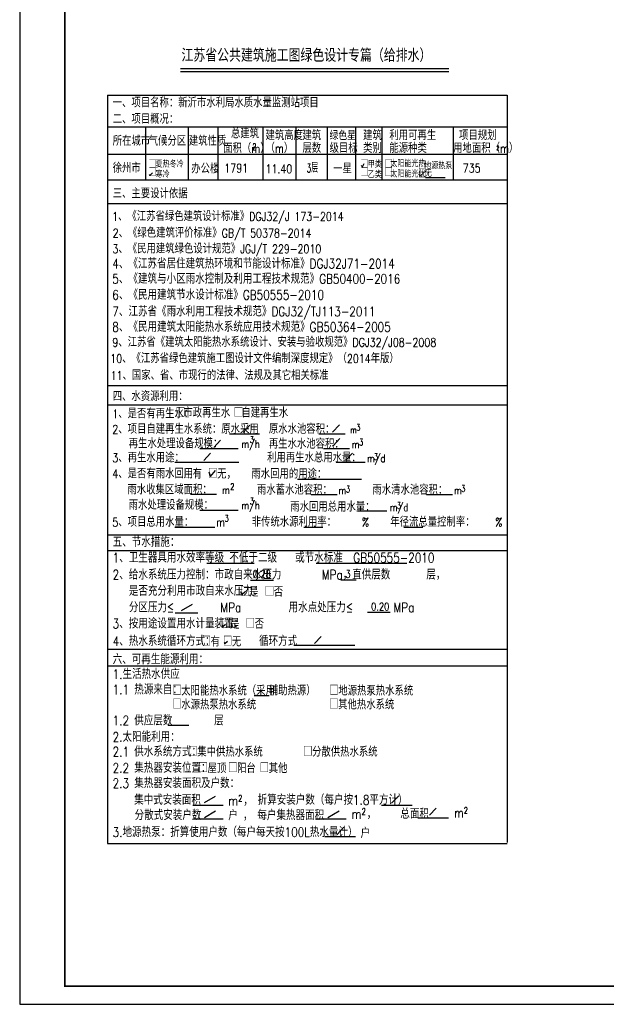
# Model space of a CAD drawing. Extents: x 687841 to 771941, y 252015 to 732780.
# Tile 66 of 98: x 687841 to 720314, y 577558 to 632119. Entities that reach past the tile are written whole.
import ezdxf

# ---------------------------------------------------------------- set-up
doc = ezdxf.new("R2010")
doc.units = 0
doc.header["$LTSCALE"] = 1000
doc.header["$MEASUREMENT"] = 0
doc.layers.get('0').update_dxf_attribs({"linetype": 'CONTINUOUS'})
doc.layers.add('PUB_TITLE', color=4, linetype='CONTINUOUS')
doc.styles.add('_TCH_DIM', font='SIMPLEX', dxfattribs={"bigfont": 'GBCBIG'})
doc.styles.add('Q1', font='txt', dxfattribs={"width": 0.8, "height": 450})
doc.styles.add('R1', font='simplex.shx', dxfattribs={"width": 0.8, "height": 300, "bigfont": 'hztxt.shx'})

# ---------------------------------------------------------------- blocks, each defined once
blk = doc.blocks.new('wrtgtg')
at = {"layer": 'PUB_TITLE'}
blk.add_lwpolyline([(-75296, -5841), (8804, -5841), (8804, 53559), (-75296, 53559)], close=True, dxfattribs=at)
at = {"layer": 'PUB_TITLE', "const_width": 100}
blk.add_lwpolyline([(-72796, -4841), (7804, -4841), (7804, 52559), (-72796, 52559)], close=True, dxfattribs=at)

msp = doc.modelspace()

# ---------------------------------------------------------------- linework, layer by layer
for p, q in [((692693.3, 627928.2), (692693.3, 586472.4)), ((692693.3, 627928.2), (714832.2, 627928.2)), ((714832.2, 627928.2), (714832.2, 586532.2)), ((692693.3, 626185.8), (714832.2, 626185.8)), ((694809.9, 626185.8), (694809.9, 623247.9)), ((697172.3, 626185.8), (697172.3, 623247.9)), ((698806.4, 626185.8), (698806.4, 623247.9)), ((701299.2, 626185.8), (701299.2, 623247.9)), ((703118.6, 626185.8), (703118.6, 623247.9)), ((704859.9, 626185.8), (704859.9, 623247.9)), ((706433.3, 626185.8), (706433.3, 623247.9)), ((707884.2, 626185.8), (707884.2, 623247.9)), ((711833.3, 626185.8), (711833.3, 623247.9)), ((692693.3, 624666.4), (714832.2, 624666.4)), ((706749.3, 624045.5), (706811.3, 623968.7)), ((706811.3, 623968.7), (706914.7, 624142.9)), ((692693.3, 623247.9), (714832.2, 623247.9)), ((695006.6, 623549.7), (695048.4, 623492.3)), ((695048.4, 623492.3), (695194.7, 623628)), ((710297.3, 623376.9), (711391.3, 623376.9)), ((692693.3, 621930.8), (714832.2, 621930.8)), ((692693.3, 611848.3), (714832.2, 611848.3)), ((692693.3, 610784.3), (714832.2, 610784.3)), ((700209.1, 609252.8), (700582.5, 609650.7)), ((705165.8, 609263.6), (705539.1, 609661.5)), ((699445.9, 609175.2), (701106.9, 609175.2)), ((704404.4, 609175.2), (705849.6, 609175.2)), ((705190.9, 608507.8), (705564.2, 608905.7)), ((697812, 608356.2), (699930.8, 608356.2)), ((698589.9, 608421.7), (698963.2, 608819.6)), ((698037.6, 607694.3), (698410.9, 608092.2)), ((704656.5, 608353.8), (706101.7, 608353.8)), ((705893.8, 607705.2), (706267.2, 608103)), ((696430.8, 607599), (699970.9, 607599)), ((705356.1, 607599), (706972.3, 607599)), ((698315.8, 607066.6), (698403.1, 606800.6)), ((698403.1, 606800.6), (698671.3, 607135.2)), ((703227.2, 606662.9), (706769.9, 606662.9)), ((697297.5, 605818.3), (698742.7, 605818.3)), ((703971.8, 605805.6), (705417, 605805.6)), ((710363.9, 605805.6), (711809.1, 605805.6)), ((697812, 604949.2), (699930.8, 604949.2)), ((706542.5, 604894.7), (708158.7, 604894.7)), ((696424.4, 604006.3), (698645.6, 604006.3)), ((703574.5, 604006.3), (704617.3, 604006.3)), ((709111.8, 604006.3), (710154.6, 604006.3)), ((692693.3, 603574.2), (714832.2, 603574.2)), ((692693.3, 602703), (714832.2, 602703)), ((698194.3, 602003.2), (700816.1, 602003.2)), ((704253.6, 602003.2), (709272.2, 602003.2)), ((700624.5, 601064.1), (701882, 601064.1)), ((705614.6, 601088.1), (706466.1, 601088.1)), ((700112.7, 600337.6), (700154.5, 600280.1)), ((700154.5, 600280.1), (700300.8, 600415.9)), ((696794, 599376.8), (697408.7, 599734.4)), ((696438.9, 599250.5), (697696.4, 599250.5)), ((707097.2, 599281.2), (708354.7, 599281.2)), ((699051.4, 598548.5), (699093.2, 598491.1)), ((699093.2, 598491.1), (699239.5, 598626.8)), ((699163.6, 597602.1), (699205.4, 597544.6)), ((699205.4, 597544.6), (699351.7, 597680.4)), ((703025, 597461.6), (706397.5, 597461.6)), ((704151.9, 597550.3), (704525.3, 597948.2)), ((692693.3, 597236.7), (714832.2, 597236.7)), ((692693.3, 596318.9), (714832.2, 596318.9)), ((700821.2, 594672.7), (701649.5, 594672.7)), ((696051.3, 593026.4), (697195.2, 593026.4)), ((698067.5, 588734.7), (698682.2, 589092.3)), ((708447, 588718.4), (708820.4, 589116.3)), ((697417.7, 588584.4), (699112.8, 588584.4)), ((698067.5, 587913.6), (698682.2, 588271.2)), ((704903, 587913.6), (705517.8, 588271.2)), ((707865, 588584.4), (709560.1, 588584.4)), ((710517.6, 588031), (710891, 588428.9)), ((697417.7, 587837.2), (699112.8, 587837.2)), ((704213.7, 587837.2), (705908.8, 587837.2)), ((709882.4, 587897), (711577.5, 587897)), ((705418.7, 586968.7), (705792.1, 587366.6)), ((704740.5, 586855.5), (706435.6, 586855.5)), ((692693.3, 586472.4), (714832.2, 586472.4))]:
    msp.add_line(p, q)
at = {"const_width": 76.2}
msp.add_lwpolyline([(696741.7, 629404.3), (711601.8, 629404.3)], dxfattribs=at)
msp.add_lwpolyline([(696741.7, 629251.8), (711601.8, 629251.8)])
at = {"color": 1, "ltscale": 8, "const_width": 45}
for points in [[(709914.4, 623568.4), (710013.8, 623471.6), (710360.2, 623765.6)], [(700055, 600377), (700154.5, 600280.1), (700500.8, 600574.2)]]:
    msp.add_lwpolyline(points, dxfattribs=at)

# ---------------------------------------------------------------- block references
msp.add_blockref('wrtgtg', (763136.5, 583399.2))

# ---------------------------------------------------------------- texts
at = {"style": 'Q1', "width": 0.8}
msp.add_text('江苏省公共建筑施工图绿色设计专篇（给排水）', height=633.6, rotation=359.99997, dxfattribs=at).set_placement((696793.4, 629853))
for s, height, style, width, p in [('一、项目名称：新沂市水利局水质水量监测站项目', 480, 'R1', 0.8, (692987.9, 627263.9)), ('二、项目概况：', 480, 'R1', 0.8, (692987.9, 626359.1)), ('总建筑', 480, 'R1', 0.8, (699533, 625549.7)), ('建筑高度', 480, 'R1', 0.8, (701450.1, 625453.3)), ('建筑', 480, 'R1', 0.8, (703491.5, 625453.3)), ('绿色星', 450, 'R1', 0.8, (704993.6, 625453.3)), ('建筑', 480, 'R1', 0.8, (706852.7, 625453.3)), ('利用可再生', 480, 'R1', 0.8, (708303.5, 625453.3)), ('项目规划', 480, 'R1', 0.8, (712161.5, 625453.3)), ('所在城市', 480, 'R1', 0.8, (692987.9, 625142.8)), ('气候分区', 480, 'R1', 0.8, (694982.7, 625142.8)), ('建筑性质', 480, 'R1', 0.8, (697205.8, 625142.8)), ('面积（m）', 480, 'R1', 0.8, (699104.9, 624734.5)), ('（m）', 480, 'R1', 0.8, (701450.1, 624745.6)), ('层数', 480, 'R1', 0.8, (703491.5, 624745.6)), ('级目标', 480, 'R1', 0.8, (704993.6, 624745.6)), ('类别', 480, 'R1', 0.8, (706852.7, 624745.6)), ('能源种类', 480, 'R1', 0.8, (708303.5, 624745.6)), ('用地面积（m）', 480, 'R1', 0.8, (711836.8, 624745.6)), ('2', 360, '_TCH_DIM', 0.7, (700717.8, 624894.4)), ('2', 231.4, '_TCH_DIM', 0.7, (714225.5, 624894.4)), ('徐州市', 480, 'R1', 0.8, (692987.9, 623640.9)), ('□', 422.4, 'R1', 0.8, (694963.1, 623882.6)), ('夏热冬冷', 360, 'R1', 0.8, (695364, 623931.7)), ('□', 422.4, 'R1', 0.8, (706698.9, 623882.6)), ('甲类', 360, 'R1', 0.8, (707108.3, 623924.3)), ('□', 422.4, 'R1', 0.8, (708039.5, 623882.6)), ('太阳能光热', 360, 'R1', 0.8, (708359.3, 623955.8)), ('□', 422.4, 'R1', 0.8, (709908.6, 623818)), ('地源热泵', 360, 'R1', 0.8, (710232, 623843.1)), ('□', 422.4, 'R1', 0.8, (694963.1, 623425.5)), ('寒冷', 360, 'R1', 0.8, (695364, 623360.3)), ('办公楼', 480, 'R1', 0.8, (697337.6, 623609)), ('1791', 480, 'R1', 0.8, (699168.7, 623655.5)), ('11.40', 480, 'R1', 0.8, (701445.3, 623609)), ('3层', 480, 'R1', 0.6, (703730.5, 623656.4)), ('一星', 480, 'R1', 0.8, (705192.6, 623609)), ('□', 422.4, 'R1', 0.8, (706698.9, 623425.5)), ('乙类', 360, 'R1', 0.8, (707108.3, 623352.9)), ('□', 422.4, 'R1', 0.8, (708039.5, 623425.5)), ('太阳能光伏', 360, 'R1', 0.8, (708359.3, 623384.4)), ('□', 422.4, 'R1', 0.8, (709908.6, 623360.9)), ('无', 360, 'R1', 0.8, (710268.7, 623416.9)), ('735', 480, 'R1', 0.8, (712365.3, 623655.5)), ('三、主要设计依据', 480, 'R1', 0.8, (692987.9, 622230.7)), ('1、《江苏省绿色建筑设计标准》DGJ32/J 173-2014', 480, 'R1', 0.8, (692957, 620971.5)), ('2、《绿色建筑评价标准》GB/T 50378-2014', 480, 'R1', 0.8, (692987.1, 620052.5)), ('3、《民用建筑绿色设计规范》JGJ/T 229-2010', 480, 'R1', 0.8, (692976.4, 619174.8)), ('4、《江苏省居住建筑热环境和节能设计标准》DGJ32J71-2014', 528, 'R1', 0.8, (692969.5, 618334.7)), ('5、《建筑与小区雨水控制及利用工程技术规范》GB50400-2016', 528, 'R1', 0.8, (692969.5, 617494.7)), ('6、《民用建筑节水设计标准》GB50555-2010', 528, 'R1', 0.8, (692969.5, 616604.1)), ('7、江苏省《雨水利用工程技术规范》DGJ32/TJ113-2011', 528, 'R1', 0.8, (692969.5, 615681.7)), ('8、《民用建筑太阳能热水系统应用技术规范》GB50364-2005', 528, 'R1', 0.8, (692969.5, 614827)), ('9、江苏省《建筑太阳能热水系统设计、安装与验收规范》DGJ32/J08-2008', 480, 'R1', 0.8, (692970.6, 613997.2)), ('10、《江苏省绿色建筑施工图设计文件编制深度规定》（2014年版）', 480, 'R1', 0.8, (692854.4, 613098.6)), ('11、国家、省、市现行的法律、法规及其它相关标准', 480, 'R1', 0.8, (692876.5, 612157.7)), ('四、水资源利用：', 480, 'R1', 0.8, (692987.9, 610991.1)), ('1、是否有再生水：', 480, 'R1', 0.8, (692969.5, 610037.2)), ('□', 480, 'R1', 0.8, (696483.3, 610081.7)), ('市政再生水   ', 480, 'R1', 0.8, (696903.5, 610080.8)), ('□', 480, 'R1', 0.8, (699691.7, 610081.7)), ('自建再生水   ', 480, 'R1', 0.8, (700111.9, 610080.8)), ('2、项目自建再生水系统：原水采用   ', 480, 'R1', 0.8, (692969.5, 609178.7)), ('原水水池容积：', 480, 'R1', 0.8, (701633.3, 609178.7)), ('m', 360, '_TCH_DIM', 0.7, (706148.4, 609199.9)), ('3', 360, '_TCH_DIM', 0.7, (706470.6, 609347.5)), ('再生水处理设备规模：', 480, 'R1', 0.8, (693874.1, 608378)), ('3', 360, '_TCH_DIM', 0.7, (700580.6, 608671.3)), ('再生水水池容积：', 480, 'R1', 0.8, (701633.3, 608357.4)), ('m/h', 420, 'R1', 0.8, (700113.9, 608399.1)), ('m', 420, 'R1', 0.8, (706222.6, 608378.5)), ('3', 360, '_TCH_DIM', 0.7, (706630.1, 608526.2)), ('3、再生水用途：                利用再生水总用水量：', 480, 'R1', 0.8, (692969.5, 607597)), ('m/d', 420, 'R1', 0.8, (707067.1, 607598.3)), ('3', 360, '_TCH_DIM', 0.7, (707452.3, 607720.8)), ('4、是否有雨水回用：', 480, 'R1', 0.8, (692969.5, 606710.5)), ('□', 480, 'R1', 0.8, (696914.5, 606706.8)), ('有', 480, 'R1', 0.8, (697412.8, 606690.4)), ('□', 480, 'R1', 0.8, (698274, 606706.8)), ('无，   雨水回用的用途： ', 480, 'R1', 0.8, (698772.3, 606690.4)), ('雨水收集区域面积：', 480, 'R1', 0.8, (693804.6, 605821.8)), ('2', 360, '_TCH_DIM', 0.7, (699497.9, 606063.7)), ('雨水蓄水池容积：', 480, 'R1', 0.8, (700973.7, 605809.2)), ('3', 360, '_TCH_DIM', 0.7, (705903.4, 605921.9)), ('雨水清水池容积：', 480, 'R1', 0.8, (707365.7, 605809.2)), ('3', 360, '_TCH_DIM', 0.7, (712281.5, 605958.6)), ('m', 420, 'R1', 0.8, (699041.5, 605843)), ('3', 360, '_TCH_DIM', 0.7, (700580.6, 605264.3)), ('m', 420, 'R1', 0.8, (705488.8, 605830.3)), ('m', 420, 'R1', 0.8, (711880.9, 605830.3)), ('雨水处理设备规模：', 480, 'R1', 0.8, (693874.1, 604971)), ('m/h', 420, 'R1', 0.8, (700113.9, 604992.1)), ('雨水回用总用水量：', 480, 'R1', 0.8, (702819.6, 604867)), ('m/d', 420, 'R1', 0.8, (708328, 604888.1)), ('3', 360, '_TCH_DIM', 0.7, (708719.1, 605016.3)), ('5、项目总用水量：', 480, 'R1', 0.8, (692969.5, 604027.1)), ('m     非传统水源利用率：     %%%    年径流总量控制率：    %%%', 480, 'R1', 0.8, (698717.4, 604031)), ('3', 360, '_TCH_DIM', 0.7, (699184.1, 604303.2)), ('五、节水措施：  ', 528, 'R1', 0.8, (692987.9, 602909.8)), ('1、卫生器具用水效率等级 不低于二级   或节水标准  GB50555-2010', 528, 'R1', 0.8, (692987.9, 602038.6)), ('2、给水系统压力控制：市政自来水压力       MPa，直供层数      层，', 528, 'R1', 0.8, (692987.9, 601098.8)), ('0.28', 420, 'R1', 0.8, (700736.7, 601195.9)), ('3', 420, 'R1', 0.8, (705872.9, 601195.9)), ('是否充分利用市政自来水压力：', 528, 'R1', 0.8, (693883, 600197)), ('□', 480, 'R1', 0.8, (700049.3, 600169.5)), ('是', 480, 'R1', 0.8, (700547.6, 600153.1)), ('□', 480, 'R1', 0.8, (701408.8, 600169.5)), ('否', 480, 'R1', 0.8, (701907.1, 600153.1)), ('分区压力≤        MPa        用水点处压力≤       MPa  ', 528, 'R1', 0.8, (693883, 599284.9)), ('0.20', 420, 'R1', 0.8, (707295.3, 599385.2)), ('3、按用途设置用水计量装置：', 528, 'R1', 0.8, (692987.9, 598389.5)), ('□', 480, 'R1', 0.8, (698988.8, 598391.9)), ('是', 480, 'R1', 0.8, (699487.1, 598375.5)), ('□          ', 480, 'R1', 0.8, (700348.3, 598391.9)), ('否', 480, 'R1', 0.8, (700846.6, 598375.5)), ('4、热水系统循环方式：', 528, 'R1', 0.8, (692987.9, 597420.1)), ('循环方式', 528, 'R1', 0.8, (701091.1, 597420.1)), ('□', 480, 'R1', 0.8, (697908.4, 597408.3)), ('有', 480, 'R1', 0.8, (698406.7, 597391.9)), ('□', 480, 'R1', 0.8, (699089.9, 597408.3)), ('无', 480, 'R1', 0.8, (699588.2, 597391.9)), ('六、可再生能源利用：', 528, 'R1', 0.8, (692987.9, 596407.5)), ('1.生活热水供应', 528, 'R1', 0.8, (692987.9, 595586.7)), ('1.1 热源来自：', 528, 'R1', 0.8, (692987.9, 594733.1)), ('□', 480, 'R1', 0.8, (696285.9, 594691.6)), ('太阳能热水系统（采用          ', 480, 'R1', 0.8, (696784.2, 594675.2)), ('辅助热源）', 480, 'R1', 0.8, (701629.8, 594688.1)), ('□', 480, 'R1', 0.8, (704979.9, 594691.6)), ('地源热泵热水系统', 480, 'R1', 0.8, (705478.2, 594675.2)), ('□', 480, 'R1', 0.8, (696285.9, 593922.9)), ('水源热泵热水系统', 480, 'R1', 0.8, (696784.2, 593906.6)), ('□', 480, 'R1', 0.8, (704969.8, 593922.9)), ('其他热水系统', 480, 'R1', 0.8, (705468.1, 593906.6)), ('1.2 供应层数       层', 528, 'R1', 0.8, (692987.9, 593017.9)), ('2.太阳能利用：', 528, 'R1', 0.8, (692987.9, 592106.5)), ('2.1 供水系统方式：', 528, 'R1', 0.8, (692987.9, 591289.1)), ('□', 480, 'R1', 0.8, (697170.5, 591305.6)), ('集中供热水系统', 480, 'R1', 0.8, (697668.8, 591289.2)), ('□', 480, 'R1', 0.8, (703528, 591305.6)), ('分散供热水系统', 480, 'R1', 0.8, (704026.3, 591289.2)), ('2.2 集热器安装位置：', 528, 'R1', 0.8, (692987.9, 590391.4)), ('□', 480, 'R1', 0.8, (697740.5, 590391.4)), ('屋顶', 480, 'R1', 0.8, (698238.8, 590375)), ('□', 480, 'R1', 0.8, (699377.7, 590391.4)), ('阳台', 480, 'R1', 0.8, (699876, 590375)), ('□', 480, 'R1', 0.8, (701125.5, 590391.4)), ('其他', 480, 'R1', 0.8, (701623.8, 590375)), ('2.3 集热器安装面积及户数：', 528, 'R1', 0.8, (692987.9, 589543.2)), ('集中式安装面积           ', 528, 'R1', 0.8, (694175.7, 588616.4)), ('m ，', 528, 'R1', 0.8, (699385.2, 588573.4)), ('2', 360, '_TCH_DIM', 0.7, (699938.8, 588794.1)), ('折算安装户数（每户按1.8平方计）', 528, 'R1', 0.8, (701013.5, 588616.4)), ('分散式安装户数         ', 528, 'R1', 0.8, (694201.5, 587768.6)), ('户 ，', 528, 'R1', 0.8, (699385.2, 587755.6)), ('每户集热器面积           ', 528, 'R1', 0.8, (700997.5, 587768.6)), ('m ，    总面积', 528, 'R1', 0.8, (706219.1, 587841.6)), ('2', 360, '_TCH_DIM', 0.7, (706772.6, 588062.3)), ('m ', 528, 'R1', 0.8, (711887.7, 587901.4)), ('2', 360, '_TCH_DIM', 0.7, (712423.7, 588122.1)), ('3.地源热泵：折算使用户数（每户每天按100L热水量计）', 528, 'R1', 0.8, (692987.9, 586830.8)), ('户 ', 528, 'R1', 0.8, (706708, 586774))]:
    msp.add_text(s, height=height, dxfattribs=dict(style=style, width=width)).set_placement(p)

doc.saveas('drawing.dxf')
